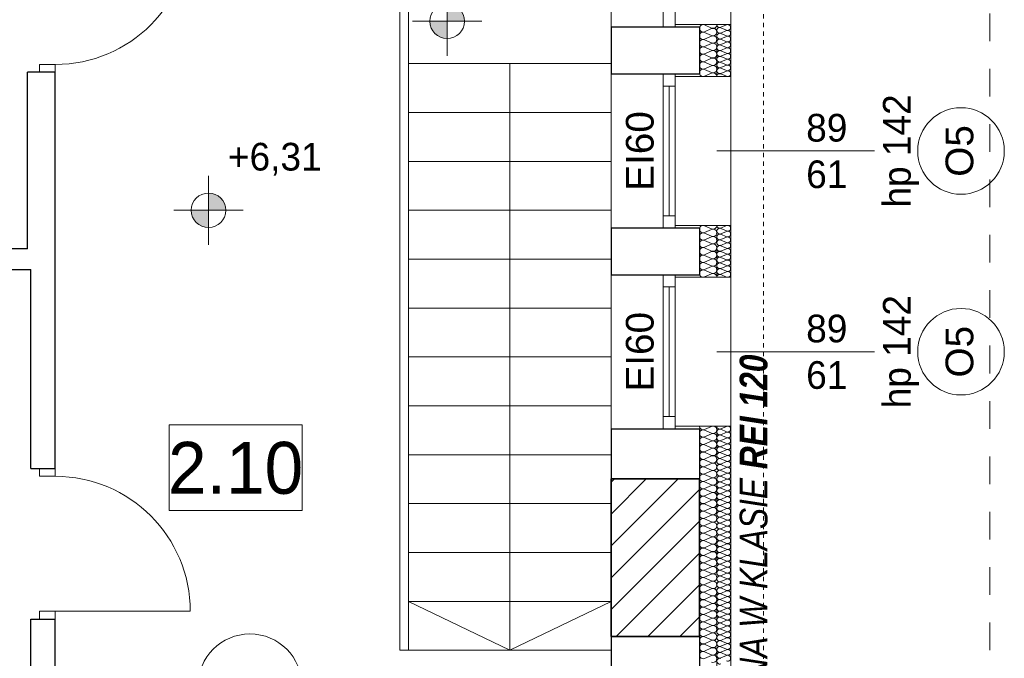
# Model space of a CAD drawing. Extents: x -613240 to -325500, y -25863 to 152403.
# Tile 203 of 254: x -418620 to -412935, y 100206 to 103896. Entities that reach past the tile are written whole.
import ezdxf

# ---------------------------------------------------------------- set-up
doc = ezdxf.new("R2010")
doc.units = 0
doc.header["$MEASUREMENT"] = 0
doc.linetypes.add('Hidden Line', pattern=[50, 25, -25])
doc.linetypes.add('Przerywana', pattern=[320, 160, -160])
for name, color, linetype in [('Arch ocieplenie', 7, 'Continuous'), ('Arch opisy', 7, 'Continuous'), ('Arch zmurowania', 7, 'Continuous'), ('Inwent Izolacje', 7, 'Continuous'), ('INWENT RZĘDNE', 7, 'Continuous')]:
    doc.layers.add(name, color=color, linetype=linetype)
for name, color, linetype, lineweight, true_color in [('Arch ocieplenie_Nr_Pióra__44', 7, 'Continuous', 13, 0x029e21), ('Arch opisy okien_Nr_Pióra__9', 7, 'Continuous', 13, 0x3dad99), ('Arch opisy_Nr_Pióra__9', 7, 'Continuous', 13, 0x3dad99), ('Arch wykończenie_Nr_Pióra__3', 7, 'Continuous', 18, 0xff6600), ('Inwent Izolacje_Nr_Pióra__44', 7, 'Continuous', 13, 0x029e21), ('INWENT.ŚCIANY_Nr_Pióra__2', 7, 'Continuous', 13, 0x7f7f7f), ('INWENT.ŚCIANY_Nr_Pióra__3', 7, 'Continuous', 18, 0xff6600)]:
    doc.layers.add(name, color=color, linetype=linetype, lineweight=lineweight, true_color=true_color)
for name, color, linetype, lineweight in [('Arch opisy_Nr_Pióra__21', 7, 'Continuous', 9), ('Arch zmurowania_Nr_Pióra__21', 7, 'Continuous', 9), ('Arch zmurowania_Nr_Pióra__27', 7, 'Continuous', 35), ('INWENT BALUSTRADY_Nr_Pióra__5', 7, 'Continuous', 13), ('INWENT DACH_Nr_Pióra__21', 7, 'Continuous', 9), ('INWENT OPISY_Nr_Pióra__21', 7, 'Continuous', 9), ('INWENT RZĘDNE_Nr_Pióra__21', 7, 'Continuous', 9), ('INWENT WYMIARY_Nr_Pióra__21', 7, 'Continuous', 9), ('INWENT. DRZWI_Nr_Pióra__5', 7, 'Continuous', 13), ('INWENT. OKNA_Nr_Pióra__21', 7, 'Continuous', 9), ('INWENT. OKNA_Nr_Pióra__5', 7, 'Continuous', 13), ('INWENT.ŚCIANY_Nr_Pióra__1', 7, 'Continuous', 25), ('INWENT.ŚCIANY_Nr_Pióra__21', 7, 'Continuous', 9), ('Istniejące schody_Nr_Pióra__5', 7, 'Continuous', 13)]:
    doc.layers.add(name, color=color, linetype=linetype, lineweight=lineweight)
doc.styles.add('GENERATED_STYLE_1', font='txt')
doc.styles.add('GENERATED_STYLE_10', font='arial.ttf')
doc.styles.add('GENERATED_STYLE_2', font='txt')
doc.styles.add('GENERATED_STYLE_3', font='txt')
doc.styles.add('GENERATED_STYLE_5', font='txt')

# ---------------------------------------------------------------- blocks, each defined once
blk = doc.blocks.new('Izolacja cieplna 14_213', base_point=(-414594.9, 95232.6))
at = {"layer": 'Arch ocieplenie_Nr_Pióra__44', "linetype": 'Continuous'}
for p, q in [((-414571.1, 101532.1), (-414538.8, 101546.2)), ((-414538.8, 101515.1), (-414571.1, 101529.2)), ((-414571.1, 101498.1), (-414538.8, 101512.2)), ((-414538.8, 101481.1), (-414571.1, 101495.3)), ((-414571.1, 101464.2), (-414538.8, 101478.3)), ((-414538.8, 101447.2), (-414571.1, 101461.3)), ((-414571.1, 101430.2), (-414538.8, 101444.3)), ((-414538.8, 101413.2), (-414571.1, 101427.4)), ((-414571.1, 101396.3), (-414538.8, 101410.4)), ((-414538.8, 101379.3), (-414571.1, 101393.4)), ((-414571.1, 101362.3), (-414538.8, 101376.4)), ((-414538.8, 101345.3), (-414571.1, 101359.5)), ((-414571.1, 101328.4), (-414538.8, 101342.5)), ((-414538.8, 101311.4), (-414571.1, 101325.5)), ((-414571.1, 101294.4), (-414538.8, 101308.5)), ((-414538.8, 101277.4), (-414571.1, 101291.5)), ((-414571.1, 101260.4), (-414538.8, 101274.6)), ((-414538.8, 101243.5), (-414571.1, 101257.6)), ((-414571.1, 101226.5), (-414538.8, 101240.6)), ((-414538.8, 101209.5), (-414571.1, 101223.6)), ((-414571.1, 101192.5), (-414538.8, 101206.7)), ((-414538.8, 101175.6), (-414571.1, 101189.7)), ((-414571.1, 101158.6), (-414538.8, 101172.7)), ((-414538.8, 101141.6), (-414571.1, 101155.7)), ((-414571.1, 101124.6), (-414538.8, 101138.8)), ((-414538.8, 101107.7), (-414571.1, 101121.8)), ((-414571.1, 101090.7), (-414538.8, 101104.8)), ((-414538.8, 101073.7), (-414571.1, 101087.8)), ((-414571.1, 101056.7), (-414538.8, 101070.9)), ((-414538.8, 101039.8), (-414571.1, 101053.9)), ((-414571.1, 101022.8), (-414538.8, 101036.9)), ((-414538.8, 101005.8), (-414571.1, 101019.9)), ((-414571.1, 100988.8), (-414538.8, 101003)), ((-414538.8, 100971.9), (-414571.1, 100986)), ((-414571.1, 100954.9), (-414538.8, 100969)), ((-414538.8, 100937.9), (-414571.1, 100952)), ((-414571.1, 100920.9), (-414538.8, 100935.1)), ((-414538.8, 100904), (-414571.1, 100918.1)), ((-414571.1, 100887), (-414538.8, 100901.1)), ((-414538.8, 100870), (-414571.1, 100884.1)), ((-414571.1, 100853), (-414538.8, 100867.2)), ((-414538.8, 100836.1), (-414571.1, 100850.2)), ((-414571.1, 100819.1), (-414538.8, 100833.2)), ((-414538.8, 100802.1), (-414571.1, 100816.2)), ((-414571.1, 100785.1), (-414538.8, 100799.2)), ((-414538.8, 100768.1), (-414571.1, 100782.3)), ((-414571.1, 100751.2), (-414538.8, 100765.3)), ((-414538.8, 100734.2), (-414571.1, 100748.3)), ((-414571.1, 100717.2), (-414538.8, 100731.3)), ((-414538.8, 100700.2), (-414571.1, 100714.4)), ((-414571.1, 100683.3), (-414538.8, 100697.4)), ((-414538.8, 100666.3), (-414571.1, 100680.4)), ((-414571.1, 100649.3), (-414538.8, 100663.4)), ((-414538.8, 100632.3), (-414571.1, 100646.5)), ((-414571.1, 100615.4), (-414538.8, 100629.5)), ((-414538.8, 100598.4), (-414571.1, 100612.5)), ((-414571.1, 100581.4), (-414538.8, 100595.5)), ((-414538.8, 100564.4), (-414571.1, 100578.6)), ((-414571.1, 100547.5), (-414538.8, 100561.6)), ((-414538.8, 100530.5), (-414571.1, 100544.6)), ((-414571.1, 100513.5), (-414538.8, 100527.6)), ((-414538.8, 100496.5), (-414571.1, 100510.7)), ((-414571.1, 100479.6), (-414538.8, 100493.7)), ((-414538.8, 100462.6), (-414571.1, 100476.7)), ((-414571.1, 100445.6), (-414538.8, 100459.7)), ((-414538.8, 100428.6), (-414571.1, 100442.8)), ((-414571.1, 100411.7), (-414538.8, 100425.8)), ((-414538.8, 100394.7), (-414571.1, 100408.8)), ((-414571.1, 100377.7), (-414538.8, 100391.8)), ((-414538.8, 100360.7), (-414571.1, 100374.9)), ((-414571.1, 100343.8), (-414538.8, 100357.9)), ((-414538.8, 100326.8), (-414571.1, 100340.9)), ((-414571.1, 100309.8), (-414538.8, 100323.9)), ((-414538.8, 100292.8), (-414571.1, 100307)), ((-414571.1, 100275.9), (-414538.8, 100290)), ((-414538.8, 100258.9), (-414571.1, 100273)), ((-414571.1, 100241.9), (-414538.8, 100256)), ((-414538.8, 100224.9), (-414571.1, 100239)), ((-414571.1, 100207.9), (-414538.8, 100222.1))]:
    blk.add_line(p, q, dxfattribs=at)
for centre, start_param, end_param in [((-414577.9, 101547.6), 0, 1.983589), ((-414532, 101530.6), 1.158003, 5.125183), ((-414577.9, 101513.7), 4.299595, 8.266774), ((-414577.9, 101479.7), 4.299595, 8.266774), ((-414532, 101496.7), 1.158003, 5.125183), ((-414532, 101462.7), 1.158003, 5.125183), ((-414577.9, 101445.8), 4.299595, 8.266774), ((-414577.9, 101411.8), 4.299595, 8.266774), ((-414532, 101428.8), 1.158003, 5.125183), ((-414577.9, 101377.9), 4.299595, 8.266774), ((-414532, 101394.8), 1.158003, 5.125183), ((-414532, 101360.9), 1.158003, 5.125183), ((-414577.9, 101343.9), 4.299595, 8.266774), ((-414577.9, 101309.9), 4.299595, 8.266774), ((-414532, 101326.9), 1.158003, 5.125183), ((-414532, 101293), 1.158003, 5.125183), ((-414577.9, 101276), 4.299595, 8.266774), ((-414577.9, 101242), 4.299595, 8.266774), ((-414532, 101259), 1.158003, 5.125183), ((-414577.9, 101208.1), 4.299595, 8.266774), ((-414532, 101225.1), 1.158003, 5.125183), ((-414532, 101191.1), 1.158003, 5.125183), ((-414577.9, 101174.1), 4.299595, 8.266774), ((-414577.9, 101140.2), 4.299595, 8.266774), ((-414532, 101157.2), 1.158003, 5.125183), ((-414532, 101123.2), 1.158003, 5.125183), ((-414577.9, 101106.2), 4.299595, 8.266774), ((-414577.9, 101072.3), 4.299595, 8.266774), ((-414532, 101089.3), 1.158003, 5.125183), ((-414577.9, 101038.3), 4.299595, 8.266774), ((-414577.9, 101004.4), 4.299595, 8.266774), ((-414532, 101055.3), 1.158003, 5.125183), ((-414532, 101021.4), 1.158003, 5.125183), ((-414577.9, 100970.4), 4.299595, 8.266774), ((-414532, 100987.4), 1.158003, 5.125183), ((-414532, 100953.5), 1.158003, 5.125183), ((-414577.9, 100936.5), 4.299595, 8.266774), ((-414577.9, 100902.5), 4.299595, 8.266774), ((-414532, 100919.5), 1.158003, 5.125183), ((-414577.9, 100868.6), 4.299595, 8.266774), ((-414577.9, 100834.6), 4.299595, 8.266774), ((-414532, 100885.6), 1.158003, 5.125183), ((-414532, 100851.6), 1.158003, 5.125183), ((-414577.9, 100800.7), 4.299595, 8.266774), ((-414532, 100817.7), 1.158003, 5.125183), ((-414532, 100783.7), 1.158003, 5.125183), ((-414577.9, 100766.7), 4.299595, 8.266774), ((-414577.9, 100732.8), 4.299595, 8.266774), ((-414532, 100749.7), 1.158003, 5.125183), ((-414577.9, 100698.8), 4.299595, 8.266774), ((-414577.9, 100664.9), 4.299595, 8.266774), ((-414532, 100715.8), 1.158003, 5.125183), ((-414532, 100681.8), 1.158003, 5.125183), ((-414577.9, 100630.9), 4.299595, 8.266774), ((-414532, 100647.9), 1.158003, 5.125183), ((-414532, 100613.9), 1.158003, 5.125183), ((-414577.9, 100597), 4.299595, 8.266774), ((-414577.9, 100563), 4.299595, 8.266774), ((-414532, 100580), 1.158003, 5.125183), ((-414577.9, 100529.1), 4.299595, 8.266774), ((-414577.9, 100495.1), 4.299595, 8.266774), ((-414532, 100546), 1.158003, 5.125183), ((-414532, 100512.1), 1.158003, 5.125183), ((-414577.9, 100461.2), 4.299595, 8.266774), ((-414532, 100478.1), 1.158003, 5.125183), ((-414532, 100444.2), 1.158003, 5.125183), ((-414577.9, 100427.2), 4.299595, 8.266774), ((-414577.9, 100393.3), 4.299595, 8.266774), ((-414532, 100410.2), 1.158003, 5.125183), ((-414577.9, 100359.3), 4.299595, 8.266774), ((-414577.9, 100325.4), 4.299595, 8.266774), ((-414532, 100376.3), 1.158003, 5.125183), ((-414532, 100342.3), 1.158003, 5.125183), ((-414577.9, 100291.4), 4.299595, 8.266774), ((-414532, 100308.4), 1.158003, 5.125183), ((-414532, 100274.4), 1.158003, 5.125183), ((-414577.9, 100257.4), 4.299595, 8.266774), ((-414577.9, 100223.5), 4.299595, 8.266774), ((-414532, 100240.5), 1.158003, 5.125183), ((-414577.9, 100189.5), 4.299595, 8.266774), ((-414532, 100206.5), 1.158003, 5.125183)]:
    blk.add_ellipse(centre, major_axis=(-17, 0), ratio=0.997733, start_param=start_param, end_param=end_param, dxfattribs=at)
blk = doc.blocks.new('Izolacja cieplna 14_214', base_point=(-414694.9, 101547.6))
at = {"layer": 'Arch ocieplenie_Nr_Pióra__44', "linetype": 'Continuous'}
for p, q in [((-414624.7, 101545.8), (-414665.1, 101528.1)), ((-414665.1, 101524.5), (-414624.7, 101506.7)), ((-414624.7, 101503.2), (-414665.1, 101485.4)), ((-414665.1, 101481.8), (-414624.7, 101464.1)), ((-414624.7, 101460.5), (-414665.1, 101442.7)), ((-414665.1, 101439.1), (-414624.7, 101421.4)), ((-414624.7, 101417.8), (-414665.1, 101400.1)), ((-414665.1, 101396.5), (-414624.7, 101378.7)), ((-414624.7, 101375.1), (-414665.1, 101357.4)), ((-414665.1, 101353.8), (-414624.7, 101336.1)), ((-414624.7, 101332.5), (-414665.1, 101314.7)), ((-414665.1, 101311.1), (-414624.7, 101293.4)), ((-414624.7, 101289.8), (-414665.1, 101272.1)), ((-414665.1, 101268.5), (-414624.7, 101250.7)), ((-414624.7, 101247.1), (-414665.1, 101229.4)), ((-414665.1, 101225.8), (-414624.7, 101208.1)), ((-414624.7, 101204.5), (-414665.1, 101186.7)), ((-414665.1, 101183.1), (-414624.7, 101165.4)), ((-414624.7, 101161.8), (-414665.1, 101144)), ((-414665.1, 101140.5), (-414624.7, 101122.7)), ((-414624.7, 101119.1), (-414665.1, 101101.4)), ((-414665.1, 101097.8), (-414624.7, 101080)), ((-414624.7, 101076.5), (-414665.1, 101058.7)), ((-414665.1, 101055.1), (-414624.7, 101037.4)), ((-414624.7, 101033.8), (-414665.1, 101016)), ((-414665.1, 101012.5), (-414624.7, 100994.7)), ((-414624.7, 100991.1), (-414665.1, 100973.4)), ((-414665.1, 100969.8), (-414624.7, 100952)), ((-414624.7, 100948.5), (-414665.1, 100930.7)), ((-414665.1, 100927.1), (-414624.7, 100909.4)), ((-414624.7, 100905.8), (-414665.1, 100888)), ((-414665.1, 100884.5), (-414624.7, 100866.7)), ((-414624.7, 100863.1), (-414665.1, 100845.4)), ((-414665.1, 100841.8), (-414624.7, 100824)), ((-414624.7, 100820.4), (-414665.1, 100802.7)), ((-414665.1, 100799.1), (-414624.7, 100781.4)), ((-414624.7, 100777.8), (-414665.1, 100760)), ((-414665.1, 100756.4), (-414624.7, 100738.7)), ((-414624.7, 100735.1), (-414665.1, 100717.4)), ((-414665.1, 100713.8), (-414624.7, 100696)), ((-414624.7, 100692.4), (-414665.1, 100674.7)), ((-414665.1, 100671.1), (-414624.7, 100653.4)), ((-414624.7, 100649.8), (-414665.1, 100632)), ((-414665.1, 100628.4), (-414624.7, 100610.7)), ((-414624.7, 100607.1), (-414665.1, 100589.4)), ((-414665.1, 100585.8), (-414624.7, 100568)), ((-414624.7, 100564.4), (-414665.1, 100546.7)), ((-414665.1, 100543.1), (-414624.7, 100525.3)), ((-414624.7, 100521.8), (-414665.1, 100504)), ((-414665.1, 100500.4), (-414624.7, 100482.7)), ((-414624.7, 100479.1), (-414665.1, 100461.3)), ((-414665.1, 100457.8), (-414624.7, 100440)), ((-414624.7, 100436.4), (-414665.1, 100418.7)), ((-414665.1, 100415.1), (-414624.7, 100397.3)), ((-414624.7, 100393.8), (-414665.1, 100376)), ((-414665.1, 100372.4), (-414624.7, 100354.7)), ((-414624.7, 100351.1), (-414665.1, 100333.3)), ((-414665.1, 100329.8), (-414624.7, 100312)), ((-414624.7, 100308.4), (-414665.1, 100290.7)), ((-414665.1, 100287.1), (-414624.7, 100269.3)), ((-414624.7, 100265.8), (-414665.1, 100248)), ((-414665.1, 100244.4), (-414624.7, 100226.7)), ((-414624.7, 100223.1), (-414665.1, 100205.3))]:
    blk.add_line(p, q, dxfattribs=at)
for centre, start_param, end_param in [((-414673.7, 101547.6), 4.712389, 6.695979), ((-414616.2, 101526.3), 5.870392, 9.837571), ((-414673.7, 101504.9), 2.7288, 6.695979), ((-414673.7, 101462.3), 2.7288, 6.695979), ((-414616.2, 101483.6), 5.870392, 9.837571), ((-414673.7, 101419.6), 2.7288, 6.695979), ((-414616.2, 101440.9), 5.870392, 9.837571), ((-414616.2, 101398.3), 5.870392, 9.837571), ((-414673.7, 101376.9), 2.7288, 6.695979), ((-414616.2, 101355.6), 5.870392, 9.837571), ((-414673.7, 101334.3), 2.7288, 6.695979), ((-414673.7, 101291.6), 2.7288, 6.695979), ((-414616.2, 101312.9), 5.870392, 9.837571), ((-414673.7, 101248.9), 2.7288, 6.695979), ((-414616.2, 101270.3), 5.870392, 9.837571), ((-414616.2, 101227.6), 5.870392, 9.837571), ((-414673.7, 101206.3), 2.7288, 6.695979), ((-414616.2, 101184.9), 5.870392, 9.837571), ((-414673.7, 101163.6), 2.7288, 6.695979), ((-414673.7, 101120.9), 2.7288, 6.695979), ((-414616.2, 101142.3), 5.870392, 9.837571), ((-414673.7, 101078.3), 2.7288, 6.695979), ((-414616.2, 101099.6), 5.870392, 9.837571), ((-414616.2, 101056.9), 5.870392, 9.837571), ((-414673.7, 101035.6), 2.7288, 6.695979), ((-414616.2, 101014.3), 5.870392, 9.837571), ((-414673.7, 100992.9), 2.7288, 6.695979), ((-414673.7, 100950.2), 2.7288, 6.695979), ((-414616.2, 100971.6), 5.870392, 9.837571), ((-414673.7, 100907.6), 2.7288, 6.695979), ((-414616.2, 100928.9), 5.870392, 9.837571), ((-414616.2, 100886.2), 5.870392, 9.837571), ((-414673.7, 100864.9), 2.7288, 6.695979), ((-414616.2, 100843.6), 5.870392, 9.837571), ((-414673.7, 100822.2), 2.7288, 6.695979), ((-414673.7, 100779.6), 2.7288, 6.695979), ((-414616.2, 100800.9), 5.870392, 9.837571), ((-414673.7, 100736.9), 2.7288, 6.695979), ((-414616.2, 100758.2), 5.870392, 9.837571), ((-414616.2, 100715.6), 5.870392, 9.837571), ((-414673.7, 100694.2), 2.7288, 6.695979), ((-414616.2, 100672.9), 5.870392, 9.837571), ((-414673.7, 100651.6), 2.7288, 6.695979), ((-414673.7, 100608.9), 2.7288, 6.695979), ((-414616.2, 100630.2), 5.870392, 9.837571), ((-414673.7, 100566.2), 2.7288, 6.695979), ((-414616.2, 100587.6), 5.870392, 9.837571), ((-414616.2, 100544.9), 5.870392, 9.837571), ((-414673.7, 100523.6), 2.7288, 6.695979), ((-414616.2, 100502.2), 5.870392, 9.837571), ((-414673.7, 100480.9), 2.7288, 6.695979), ((-414673.7, 100438.2), 2.7288, 6.695979), ((-414616.2, 100459.6), 5.870392, 9.837571), ((-414673.7, 100395.6), 2.7288, 6.695979), ((-414616.2, 100416.9), 5.870392, 9.837571), ((-414616.2, 100374.2), 5.870392, 9.837571), ((-414673.7, 100352.9), 2.7288, 6.695979), ((-414616.2, 100331.5), 5.870392, 9.837571), ((-414673.7, 100310.2), 2.7288, 6.695979), ((-414673.7, 100267.5), 2.7288, 6.695979), ((-414616.2, 100288.9), 5.870392, 9.837571), ((-414673.7, 100224.9), 2.7288, 6.695979), ((-414616.2, 100246.2), 5.870392, 9.837571), ((-414616.2, 100203.5), 5.870392, 9.837571)]:
    blk.add_ellipse(centre, major_axis=(0, -21.3), ratio=0.996876, start_param=start_param, end_param=end_param, dxfattribs=at)
blk = doc.blocks.new('Izolacja cieplna 14_217', base_point=(-414594.9, 103867.6))
at = {"layer": 'Arch ocieplenie_Nr_Pióra__44', "linetype": 'Continuous'}
for p, q in [((-414538.8, 103866.2), (-414571.1, 103852.3)), ((-414571.1, 103849.5), (-414538.8, 103835.7)), ((-414538.8, 103832.9), (-414571.1, 103819)), ((-414571.1, 103816.2), (-414538.8, 103802.3)), ((-414538.8, 103799.5), (-414571.1, 103785.7)), ((-414571.1, 103782.9), (-414538.8, 103769)), ((-414538.8, 103766.2), (-414571.1, 103752.3)), ((-414571.1, 103749.5), (-414538.8, 103735.7)), ((-414538.8, 103732.9), (-414571.1, 103719)), ((-414571.1, 103716.2), (-414538.8, 103702.3)), ((-414538.8, 103699.5), (-414571.1, 103685.7)), ((-414571.1, 103682.9), (-414538.8, 103669)), ((-414538.8, 103666.2), (-414571.1, 103652.3)), ((-414571.1, 103649.5), (-414538.8, 103635.7)), ((-414538.8, 103632.9), (-414571.1, 103619)), ((-414571.1, 103616.2), (-414538.8, 103602.3)), ((-414538.8, 103599.5), (-414571.1, 103585.7)), ((-414571.1, 103582.9), (-414538.8, 103569))]:
    blk.add_line(p, q, dxfattribs=at)
for centre, start_param, end_param in [((-414577.9, 103867.6), 3.141593, 5.125182), ((-414532, 103850.9), 4.299595, 8.266775), ((-414577.9, 103834.3), 1.158004, 5.125183), ((-414577.9, 103800.9), 1.158004, 5.125183), ((-414532, 103817.6), 4.299595, 8.266775), ((-414577.9, 103767.6), 1.158004, 5.125183), ((-414577.9, 103734.3), 1.158004, 5.125183), ((-414532, 103784.3), 4.299595, 8.266775), ((-414532, 103750.9), 4.299595, 8.266775), ((-414577.9, 103700.9), 1.158004, 5.125183), ((-414532, 103717.6), 4.299595, 8.266775), ((-414532, 103684.3), 4.299595, 8.266775), ((-414577.9, 103667.6), 1.158004, 5.125183), ((-414577.9, 103634.3), 1.158004, 5.125183), ((-414532, 103650.9), 4.299595, 8.266775), ((-414577.9, 103600.9), 1.158004, 5.125183), ((-414577.9, 103567.6), 1.158004, 3.141593), ((-414532, 103617.6), 4.299595, 8.266775), ((-414532, 103584.3), 4.299595, 8.266775)]:
    blk.add_ellipse(centre, major_axis=(17, 0), ratio=0.979564, start_param=start_param, end_param=end_param, dxfattribs=at)
blk = doc.blocks.new('Izolacja cieplna 14_218', base_point=(-414594.9, 102707.6))
at = {"layer": 'Arch ocieplenie_Nr_Pióra__44', "linetype": 'Continuous'}
for p, q in [((-414538.8, 102706.2), (-414571.1, 102692.3)), ((-414571.1, 102689.5), (-414538.8, 102675.7)), ((-414538.8, 102672.9), (-414571.1, 102659)), ((-414571.1, 102656.2), (-414538.8, 102642.3)), ((-414538.8, 102639.5), (-414571.1, 102625.7)), ((-414571.1, 102622.9), (-414538.8, 102609)), ((-414538.8, 102606.2), (-414571.1, 102592.3)), ((-414571.1, 102589.5), (-414538.8, 102575.7)), ((-414538.8, 102572.9), (-414571.1, 102559)), ((-414571.1, 102556.2), (-414538.8, 102542.3)), ((-414538.8, 102539.5), (-414571.1, 102525.7)), ((-414571.1, 102522.9), (-414538.8, 102509)), ((-414538.8, 102506.2), (-414571.1, 102492.3)), ((-414571.1, 102489.5), (-414538.8, 102475.7)), ((-414538.8, 102472.9), (-414571.1, 102459)), ((-414571.1, 102456.2), (-414538.8, 102442.3)), ((-414538.8, 102439.5), (-414571.1, 102425.7)), ((-414571.1, 102422.9), (-414538.8, 102409))]:
    blk.add_line(p, q, dxfattribs=at)
for centre, start_param, end_param in [((-414577.9, 102674.3), 1.158004, 5.125183), ((-414577.9, 102707.6), 3.141593, 5.125182), ((-414532, 102690.9), 4.299595, 8.266775), ((-414532, 102657.6), 4.299595, 8.266775), ((-414577.9, 102640.9), 1.158004, 5.125183), ((-414577.9, 102607.6), 1.158004, 5.125183), ((-414532, 102624.3), 4.299595, 8.266775), ((-414577.9, 102574.3), 1.158004, 5.125183), ((-414577.9, 102540.9), 1.158004, 5.125183), ((-414532, 102590.9), 4.299595, 8.266775), ((-414532, 102557.6), 4.299595, 8.266775), ((-414577.9, 102507.6), 1.158004, 5.125183), ((-414532, 102524.3), 4.299595, 8.266775), ((-414532, 102490.9), 4.299595, 8.266775), ((-414577.9, 102474.3), 1.158004, 5.125183), ((-414577.9, 102440.9), 1.158004, 5.125183), ((-414532, 102457.6), 4.299595, 8.266775), ((-414577.9, 102407.6), 1.158004, 3.141593), ((-414532, 102424.3), 4.299595, 8.266775)]:
    blk.add_ellipse(centre, major_axis=(17, 0), ratio=0.979564, start_param=start_param, end_param=end_param, dxfattribs=at)
blk = doc.blocks.new('Ściana_12', base_point=(-415204.9, 101242.6))
at = {"layer": 'Arch zmurowania_Nr_Pióra__21', "linetype": 'Continuous'}
h = blk.add_hatch(dxfattribs=at)
h.set_pattern_fill('Common_Brick', color=256, style=0, pattern_type=2)
h.set_pattern_definition([(45, (0, 0), (-91.92388, 91.92388), [])])
h.paths.add_polyline_path([(-415204.9, 101242.6), (-415204.9, 100332.6), (-414694.9, 100332.6), (-414694.9, 101242.6)], flags=0)
at = {"layer": 'Arch zmurowania_Nr_Pióra__27', "linetype": 'Continuous'}
for p, q in [((-415204.9, 101242.6), (-415204.9, 100332.6)), ((-414694.9, 101242.6), (-415204.9, 101242.6)), ((-414694.9, 100332.6), (-414694.9, 101242.6)), ((-415204.9, 100332.6), (-414694.9, 100332.6))]:
    blk.add_line(p, q, dxfattribs=at)
blk = doc.blocks.new('Izolacja cieplna 14_338', base_point=(-414594.9, 102407.6))
at = {"layer": 'Inwent Izolacje_Nr_Pióra__44', "linetype": 'Continuous'}
for p, q in [((-414624.7, 102688), (-414665.1, 102705.8)), ((-414665.1, 102666.6), (-414624.7, 102684.4)), ((-414624.7, 102645.1), (-414665.1, 102663)), ((-414665.1, 102623.7), (-414624.7, 102641.5)), ((-414624.7, 102602.3), (-414665.1, 102620.1)), ((-414665.1, 102580.8), (-414624.7, 102598.7)), ((-414624.7, 102559.4), (-414665.1, 102577.2)), ((-414665.1, 102538), (-414624.7, 102555.8)), ((-414624.7, 102516.6), (-414665.1, 102534.4)), ((-414665.1, 102495.1), (-414624.7, 102513)), ((-414624.7, 102473.7), (-414665.1, 102491.5)), ((-414665.1, 102452.3), (-414624.7, 102470.1)), ((-414624.7, 102430.8), (-414665.1, 102448.7)), ((-414665.1, 102409.4), (-414624.7, 102427.2))]:
    blk.add_line(p, q, dxfattribs=at)
for centre, start_param, end_param in [((-414673.7, 102686.2), 5.870392, 9.837571), ((-414616.2, 102707.6), 2.7288, 4.712389), ((-414616.2, 102664.8), 2.7288, 6.695979), ((-414673.7, 102643.3), 5.870392, 9.837571), ((-414673.7, 102600.5), 5.870392, 9.837571), ((-414616.2, 102621.9), 2.7288, 6.695979), ((-414673.7, 102557.6), 5.870392, 9.837571), ((-414616.2, 102579), 2.7288, 6.695979), ((-414616.2, 102536.2), 2.7288, 6.695979), ((-414673.7, 102514.8), 5.870392, 9.837571), ((-414616.2, 102493.3), 2.7288, 6.695979), ((-414673.7, 102471.9), 5.870392, 9.837571), ((-414673.7, 102429), 5.870392, 9.837571), ((-414616.2, 102450.5), 2.7288, 6.695979), ((-414616.2, 102407.6), 4.712389, 6.695979)]:
    blk.add_ellipse(centre, major_axis=(0, 21.4), ratio=0.992498, start_param=start_param, end_param=end_param, dxfattribs=at)
blk = doc.blocks.new('Izolacja cieplna 14_339', base_point=(-414594.9, 103567.6))
at = {"layer": 'Inwent Izolacje_Nr_Pióra__44', "linetype": 'Continuous'}
for p, q in [((-414624.7, 103848), (-414665.1, 103865.8)), ((-414665.1, 103826.6), (-414624.7, 103844.4)), ((-414624.7, 103805.1), (-414665.1, 103823)), ((-414665.1, 103783.7), (-414624.7, 103801.5)), ((-414624.7, 103762.3), (-414665.1, 103780.1)), ((-414665.1, 103740.8), (-414624.7, 103758.7)), ((-414624.7, 103719.4), (-414665.1, 103737.2)), ((-414665.1, 103698), (-414624.7, 103715.8)), ((-414624.7, 103676.6), (-414665.1, 103694.4)), ((-414665.1, 103655.1), (-414624.7, 103673)), ((-414624.7, 103633.7), (-414665.1, 103651.5)), ((-414665.1, 103612.3), (-414624.7, 103630.1)), ((-414624.7, 103590.8), (-414665.1, 103608.7)), ((-414665.1, 103569.4), (-414624.7, 103587.2))]:
    blk.add_line(p, q, dxfattribs=at)
for centre, start_param, end_param in [((-414673.7, 103846.2), 5.870392, 9.837571), ((-414616.2, 103867.6), 2.7288, 4.712389), ((-414673.7, 103803.3), 5.870392, 9.837571), ((-414616.2, 103824.8), 2.7288, 6.695979), ((-414673.7, 103760.5), 5.870392, 9.837571), ((-414616.2, 103781.9), 2.7288, 6.695979), ((-414616.2, 103739), 2.7288, 6.695979), ((-414673.7, 103717.6), 5.870392, 9.837571), ((-414673.7, 103674.8), 5.870392, 9.837571), ((-414616.2, 103696.2), 2.7288, 6.695979), ((-414673.7, 103631.9), 5.870392, 9.837571), ((-414616.2, 103653.3), 2.7288, 6.695979), ((-414673.7, 103589), 5.870392, 9.837571), ((-414616.2, 103610.5), 2.7288, 6.695979), ((-414616.2, 103567.6), 4.712389, 6.695979)]:
    blk.add_ellipse(centre, major_axis=(0, 21.4), ratio=0.992498, start_param=start_param, end_param=end_param, dxfattribs=at)
blk = doc.blocks.new('Koty wysokościowe_28', base_point=(-417529.6, 102794.7))
at = {"layer": 'INWENT RZĘDNE_Nr_Pióra__21', "linetype": 'Continuous'}
for points in [[(-417529.6, 102794.7), (-417429.6, 102794.7), (-417437.2, 102832.9), (-417458.9, 102865.4), (-417491.3, 102887.1), (-417529.6, 102894.7)], [(-417529.6, 102794.7), (-417629.6, 102794.7), (-417622, 102756.4), (-417600.3, 102724), (-417567.9, 102702.3), (-417529.6, 102694.7)]]:
    blk.add_hatch(color=256, dxfattribs=at).paths.add_polyline_path(points, flags=0)
for p, q in [((-417529.6, 102594.7), (-417529.6, 102994.7)), ((-417729.6, 102794.7), (-417329.6, 102794.7))]:
    blk.add_line(p, q, dxfattribs=at)
blk.add_circle((-417529.6, 102794.7), 100, dxfattribs=at)
at = {"layer": 'INWENT RZĘDNE_Nr_Pióra__21', "insert": (-417417.8, 102994.7), "char_height": 160, "attachment_point": 7, "style": 'GENERATED_STYLE_2'}
blk.add_mtext('{+6,31}', dxfattribs=at)
blk = doc.blocks.new('Koty wysokościowe_33', base_point=(-416152.2, 103886.8))
at = {"layer": 'INWENT RZĘDNE_Nr_Pióra__21', "linetype": 'Continuous'}
for points in [[(-416152.2, 103886.8), (-416052.2, 103886.8), (-416059.8, 103925.1), (-416081.5, 103957.5), (-416113.9, 103979.2), (-416152.2, 103986.8)], [(-416152.2, 103886.8), (-416252.2, 103886.8), (-416244.6, 103848.5), (-416222.9, 103816.1), (-416190.5, 103794.4), (-416152.2, 103786.8)]]:
    blk.add_hatch(color=256, dxfattribs=at).paths.add_polyline_path(points, flags=0)
for p, q in [((-416152.2, 103686.8), (-416152.2, 104086.8)), ((-416352.2, 103886.8), (-415952.2, 103886.8))]:
    blk.add_line(p, q, dxfattribs=at)
blk.add_circle((-416152.2, 103886.8), 100, dxfattribs=at)
at = {"layer": 'INWENT RZĘDNE_Nr_Pióra__21', "insert": (-416423, 104086.8), "char_height": 160, "attachment_point": 7, "style": 'GENERATED_STYLE_2'}
blk.add_mtext('{+4,05}', dxfattribs=at)
blk = doc.blocks.new('Linia_168', base_point=(-417290.6, 99272.6))
at = {"layer": 'Arch opisy_Nr_Pióra__21', "linetype": 'Continuous'}
blk.add_line((-417290.6, 99272.6), (-417290.6, 99746.8), dxfattribs=at)
blk.add_circle((-417290.6, 100046.8), 300, dxfattribs=at)

msp = doc.modelspace()

# ---------------------------------------------------------------- linework, layer by layer
at = {"layer": 'Arch opisy_Nr_Pióra__9', "linetype": 'Continuous'}
for centre in [(-413184.9, 103137.6), (-413184.9, 101977.6)]:
    msp.add_circle(centre, 250, dxfattribs=at)
at = {"layer": 'Arch wykończenie_Nr_Pióra__3', "linetype": 'Continuous'}
for p, q in [((-414514.9, 103867.6), (-414514.9, 103567.6)), ((-414514.9, 102707.6), (-414514.9, 102407.6)), ((-414514.9, 101547.6), (-414514.9, 95232.6))]:
    msp.add_line(p, q, dxfattribs=at)
at = {"layer": 'INWENT BALUSTRADY_Nr_Pióra__5', "linetype": 'Continuous'}
for p, q in [((-416424.9, 100252.6), (-416424.9, 104742.6)), ((-416374.9, 100252.6), (-416424.9, 100252.6))]:
    msp.add_line(p, q, dxfattribs=at)
at = {"layer": 'INWENT DACH_Nr_Pióra__21', "linetype": 'Hidden Line'}
msp.add_line((-414324.9, 99002.6), (-414324.9, 107332.6), dxfattribs=at)
at = {"layer": 'INWENT OPISY_Nr_Pióra__21', "linetype": 'Przerywana'}
msp.add_line((-413019.4, 94172.6), (-413019.4, 109552.6), dxfattribs=at)
at = {"layer": 'INWENT. DRZWI_Nr_Pióra__5', "linetype": 'Continuous'}
for p, q in [((-418414.9, 103637.6), (-418504.9, 103637.6)), ((-418504.9, 103637.6), (-418504.9, 103592.6)), ((-418414.9, 103592.6), (-418414.9, 103637.6)), ((-418504.9, 101257.6), (-418504.9, 101302.6)), ((-418414.9, 101257.6), (-418504.9, 101257.6)), ((-418414.9, 101302.6), (-418414.9, 101257.6)), ((-418414.9, 100477.6), (-418504.9, 100477.6)), ((-418504.9, 100477.6), (-418504.9, 100432.6)), ((-418414.9, 100477.6), (-417634.9, 100477.6)), ((-418414.9, 100432.6), (-418414.9, 100477.6))]:
    msp.add_line(p, q, dxfattribs=at)
for centre, start, end in [((-418414.9, 104417.6), 270, 0), ((-418414.9, 100477.6), 0, 90)]:
    msp.add_arc(centre, 780, start, end, dxfattribs=at)
at = {"layer": 'INWENT. OKNA_Nr_Pióra__5', "linetype": 'Continuous'}
for p, q in [((-414904.9, 104742.6), (-414904.9, 103852.6)), ((-414834.9, 104742.6), (-414834.9, 103852.6)), ((-414834.9, 103852.6), (-414904.9, 103852.6)), ((-414904.9, 103582.6), (-414904.9, 102692.6)), ((-414834.9, 103582.6), (-414904.9, 103582.6)), ((-414834.9, 103582.6), (-414834.9, 102692.6)), ((-414834.9, 103512.6), (-414904.9, 103512.6)), ((-414869.9, 103512.6), (-414869.9, 102762.6)), ((-414594.9, 103137.6), (-413684.9, 103137.6)), ((-414834.9, 102762.6), (-414904.9, 102762.6)), ((-414834.9, 102692.6), (-414904.9, 102692.6)), ((-414904.9, 102422.6), (-414904.9, 101532.6)), ((-414834.9, 102422.6), (-414904.9, 102422.6)), ((-414834.9, 102422.6), (-414834.9, 101532.6)), ((-414834.9, 102352.6), (-414904.9, 102352.6)), ((-414869.9, 102352.6), (-414869.9, 101602.6)), ((-414594.9, 101977.6), (-413684.9, 101977.6)), ((-414834.9, 101602.6), (-414904.9, 101602.6)), ((-414834.9, 101532.6), (-414904.9, 101532.6))]:
    msp.add_line(p, q, dxfattribs=at)
at = {"layer": 'INWENT.ŚCIANY_Nr_Pióra__1', "linetype": 'Continuous'}
for p, q in [((-414694.9, 103852.6), (-415204.9, 103852.6)), ((-415204.9, 103852.6), (-415204.9, 103582.6)), ((-414694.9, 103852.6), (-414694.9, 103582.6)), ((-418574.9, 102572.6), (-418574.9, 103592.6)), ((-418414.9, 103592.6), (-418574.9, 103592.6)), ((-418414.9, 101302.6), (-418414.9, 103592.6)), ((-415204.9, 103582.6), (-414694.9, 103582.6)), ((-415204.9, 102692.6), (-414694.9, 102692.6)), ((-415204.9, 102692.6), (-415204.9, 102422.6)), ((-414694.9, 102692.6), (-414694.9, 102422.6)), ((-418574.9, 102572.6), (-421414.9, 102572.6)), ((-421394.9, 102452.6), (-418554.9, 102452.6)), ((-418554.9, 101302.6), (-418554.9, 102452.6)), ((-415204.9, 102422.6), (-414694.9, 102422.6)), ((-415204.9, 101532.6), (-414694.9, 101532.6)), ((-415204.9, 101532.6), (-415204.9, 101242.6)), ((-414694.9, 101532.6), (-414694.9, 101242.6)), ((-418554.9, 101302.6), (-418414.9, 101302.6)), ((-415204.9, 101242.6), (-414694.9, 101242.6)), ((-418554.9, 99272.6), (-418554.9, 100432.6)), ((-418554.9, 100432.6), (-418414.9, 100432.6)), ((-418414.9, 99272.6), (-418414.9, 100432.6)), ((-415204.9, 100332.6), (-414694.9, 100332.6)), ((-415204.9, 100332.6), (-415204.9, 99272.6)), ((-414694.9, 100332.6), (-414694.9, 94912.6))]:
    msp.add_line(p, q, dxfattribs=at)
at = {"layer": 'INWENT.ŚCIANY_Nr_Pióra__2', "linetype": 'Przerywana'}
for p, q in [((-414594.9, 103567.6), (-414594.9, 103867.6)), ((-414594.9, 102407.6), (-414594.9, 102707.6)), ((-414594.9, 101547.6), (-414594.9, 94812.6))]:
    msp.add_line(p, q, dxfattribs=at)
at = {"layer": 'INWENT.ŚCIANY_Nr_Pióra__21', "linetype": 'Continuous'}
for p, q in [((-414514.9, 104727.6), (-414514.9, 103867.6)), ((-414514.9, 102707.6), (-414514.9, 103567.6)), ((-414514.9, 101547.6), (-414514.9, 102407.6))]:
    msp.add_line(p, q, dxfattribs=at)
at = {"layer": 'INWENT.ŚCIANY_Nr_Pióra__3', "linetype": 'Continuous'}
for p, q in [((-414514.9, 103867.6), (-414834.9, 103867.6)), ((-414514.9, 103567.6), (-414834.9, 103567.6)), ((-414514.9, 102707.6), (-414834.9, 102707.6)), ((-414514.9, 102407.6), (-414834.9, 102407.6)), ((-414514.9, 101547.6), (-414834.9, 101547.6))]:
    msp.add_line(p, q, dxfattribs=at)
at = {"layer": 'Istniejące schody_Nr_Pióra__5', "linetype": 'Continuous'}
for p, q in [((-416374.9, 100252.6), (-416374.9, 104742.6)), ((-415204.9, 100252.6), (-415204.9, 104742.6)), ((-415204.9, 103642.6), (-416374.9, 103642.6)), ((-415789.9, 103642.6), (-415789.9, 100252.6)), ((-415204.9, 103360.1), (-416374.9, 103360.1)), ((-415204.9, 103077.6), (-416374.9, 103077.6)), ((-415204.9, 102795.1), (-416374.9, 102795.1)), ((-415204.9, 102512.6), (-416374.9, 102512.6)), ((-415204.9, 102230.1), (-416374.9, 102230.1)), ((-415204.9, 101947.6), (-416374.9, 101947.6)), ((-415204.9, 101665.1), (-416374.9, 101665.1)), ((-415204.9, 101382.6), (-416374.9, 101382.6)), ((-415204.9, 101100.1), (-416374.9, 101100.1)), ((-415204.9, 100817.6), (-416374.9, 100817.6)), ((-415204.9, 100535.1), (-416374.9, 100535.1)), ((-415789.9, 100252.6), (-416374.9, 100535.1)), ((-415789.9, 100252.6), (-415204.9, 100535.1)), ((-415204.9, 100252.6), (-416374.9, 100252.6))]:
    msp.add_line(p, q, dxfattribs=at)

# ---------------------------------------------------------------- block references
at = {"layer": 'Arch ocieplenie', "color": 104, "linetype": 'Continuous', "lineweight": 13, "true_color": 0x029e21}
for name, p in [('Izolacja cieplna 14_217', (-414594.9, 103867.6)), ('Izolacja cieplna 14_218', (-414594.9, 102707.6)), ('Izolacja cieplna 14_214', (-414694.9, 101547.6)), ('Izolacja cieplna 14_213', (-414594.9, 95232.6))]:
    msp.add_blockref(name, p, dxfattribs=at)
at = {"layer": 'Arch opisy', "linetype": 'Continuous'}
msp.add_blockref('Linia_168', (-417290.6, 99272.6), dxfattribs=at)
at = {"layer": 'Arch zmurowania'}
msp.add_blockref('Ściana_12', (-415204.9, 101242.6), dxfattribs=at)
at = {"layer": 'Inwent Izolacje', "color": 104, "linetype": 'Continuous', "lineweight": 13, "true_color": 0x029e21}
for name, p in [('Izolacja cieplna 14_339', (-414594.9, 103567.6)), ('Izolacja cieplna 14_338', (-414594.9, 102407.6))]:
    msp.add_blockref(name, p, dxfattribs=at)
at = {"layer": 'INWENT RZĘDNE'}
for name, p in [('Koty wysokościowe_33', (-416152.2, 103886.8)), ('Koty wysokościowe_28', (-417529.6, 102794.7))]:
    msp.add_blockref(name, p, dxfattribs=at)

# ---------------------------------------------------------------- texts
at = {"layer": 'Arch opisy okien_Nr_Pióra__9', "linetype": 'Continuous', "char_height": 160, "attachment_point": 2, "rotation": 90, "style": 'GENERATED_STYLE_10'}
for s, insert in [('{EI60}', (-415119.8, 103137.6)), ('{O5}', (-413274.1, 103137.6)), ('{EI60}', (-415119.8, 101977.6)), ('{O5}', (-413274.1, 101977.6))]:
    msp.add_mtext(s, dxfattribs=dict(at, insert=insert))
at = {"layer": 'INWENT WYMIARY_Nr_Pióra__21', "linetype": 'Continuous', "insert": (-414300.5, 100805.2), "char_height": 160, "attachment_point": 8, "rotation": 90, "style": 'GENERATED_STYLE_1'}
msp.add_mtext('\\A1;{\\fArial Narrow Zachodni|b0|i1|c0|p34;ŚCIANA W KLASIE \\fArial Narrow Zachodni|b1|i1|c0|p34;REI 120}', dxfattribs=at)
at = {"layer": 'INWENT. OKNA_Nr_Pióra__21', "linetype": 'Continuous', "char_height": 160, "attachment_point": 2, "rotation": 90, "style": 'GENERATED_STYLE_5'}
for insert in [(-413635.6, 103137.6), (-413635.6, 101977.6)]:
    msp.add_mtext('{hp 142}', dxfattribs=dict(at, insert=insert))
at = {"layer": 'INWENT. OKNA_Nr_Pióra__21', "linetype": 'Continuous', "char_height": 160, "width": 709.227, "attachment_point": 2, "line_spacing_factor": 1.007581, "style": 'GENERATED_STYLE_5'}
for insert in [(-413959.9, 103351.8), (-413959.9, 102191.8)]:
    msp.add_mtext('{89\\P61}', dxfattribs=dict(at, insert=insert))

# ---------------------------------------------------------------- next in the draw order: wipeouts: each hides what was drawn before it
at = {"linetype": 'Continuous', "ltscale": 1717969.719497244}
msp.add_wipeout([(-417757.3, 101554.5), (-416989.3, 101554.5), (-416989.3, 101060.4), (-417757.3, 101060.4)], dxfattribs=at).dxf.layer = 'INWENT OPISY_Nr_Pióra__21'

# ---------------------------------------------------------------- next in the draw order: linework, layer by layer
at = {"layer": 'INWENT OPISY_Nr_Pióra__21', "linetype": 'Continuous', "flags": 128}
msp.add_lwpolyline([(-417757.3, 101554.5), (-416989.3, 101554.5), (-416989.3, 101060.4), (-417757.3, 101060.4)], close=True, dxfattribs=at)

# ---------------------------------------------------------------- next in the draw order: texts
at = {"layer": 'INWENT OPISY_Nr_Pióra__21', "linetype": 'Continuous', "insert": (-417373.3, 101152.4), "char_height": 300, "attachment_point": 8, "style": 'GENERATED_STYLE_3'}
msp.add_mtext('{2.10 }', dxfattribs=at)

doc.saveas('drawing.dxf')
